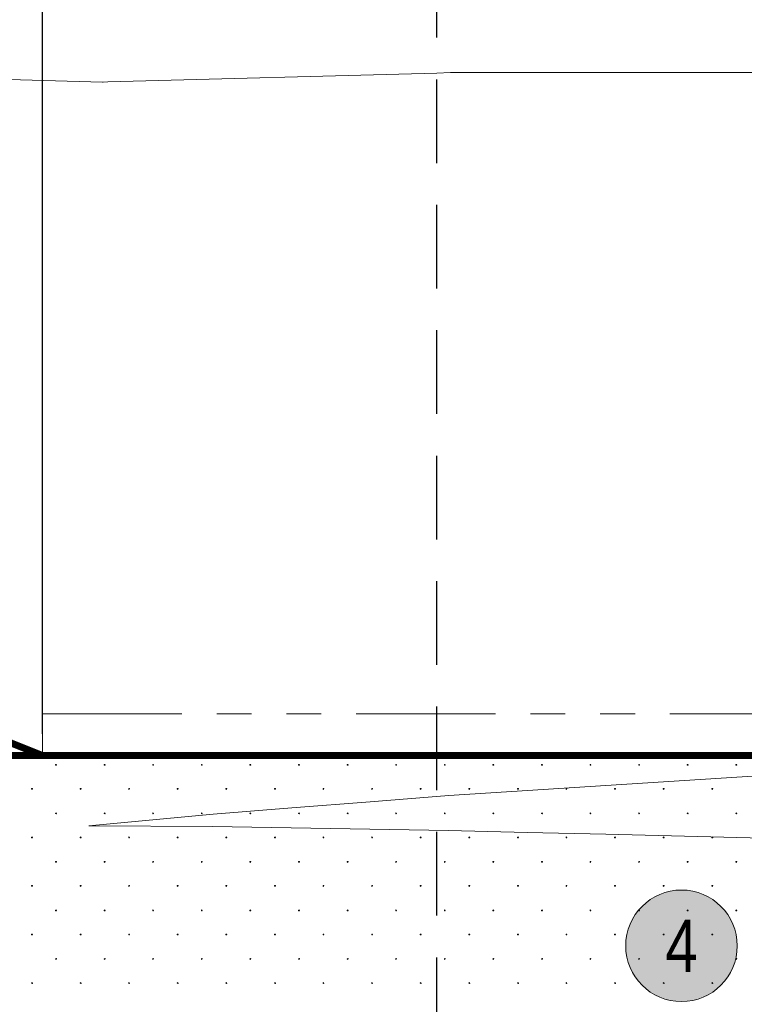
# Model space of a CAD drawing. Header units: millimetres. Extents: x 615418 to 955542, y 450519 to 646666.
# Tile 19 of 84: x 682554 to 692946, y 607485 to 621616. Entities that reach past the tile are written whole.
import ezdxf
from ezdxf.enums import TextEntityAlignment as Align

# ---------------------------------------------------------------- set-up
doc = ezdxf.new("R2010")
doc.units = ezdxf.units.MM
doc.linetypes.add('ACISOTGB', pattern=[9, 4, -1, 1, -1, 1, -1])
doc.linetypes.add('DASHED', pattern=[9, 6, -3])
for name, color, linetype in [('Bound', 7, 'Continuous'), ('C3D-Профиль', 7, 'Continuous'), ('Fill', 7, 'Continuous'), ('Бетон_условный', 7, 'Continuous')]:
    doc.layers.add(name, color=color, linetype=linetype)
doc.layers.add('ИИ_ОФОРМЛЕНИЕ_015', color=7, linetype='Continuous', lineweight=15)
doc.styles.get("Standard").update_dxf_attribs({"font": 'arial.ttf'})
doc.dimstyles.new('ISO-25', dxfattribs={"dimtxt": 2.5, "dimasz": 2.5, "dimexe": 1.25, "dimexo": 0.625, "dimtad": 1, "dimtxsty": 'Standard', "dimcen": 2.5, "dimadec": 0, "dimazin": 0, "dimtfac": 1, "dimtmove": 0, "dimatfit": 3, "dimfxl": 1, "dimarcsym": 0})

# ---------------------------------------------------------------- blocks, each defined once
blk = doc.blocks.new('_ArchTick')
at = {"color": 0, "linetype": 'ByBlock', "const_width": 0.15}
blk.add_lwpolyline([(-0.5, -0.5), (0.5, 0.5)], dxfattribs=at)
blk = doc.blocks.new('*D76')
at = {"color": 0, "lineweight": -2, "ltscale": 200, "transparency": 16777216}
for p, q in [((681279, 611368), (681279, 632948)), ((688535, 628556), (688535, 632948)), ((681279, 632323), (688535, 632323))]:
    blk.add_line(p, q, dxfattribs=at)
at = {"layer": 'Defpoints', "color": 0, "ltscale": 200, "transparency": 16777216}
for p in [(688535, 632323), (688535, 628243), (681279, 611056)]:
    blk.add_point(p, dxfattribs=at)
at = {"color": 0, "lineweight": -2, "ltscale": 200, "transparency": 16777216, "xscale": 1250, "yscale": 1250, "zscale": 1250, "rotation": 180}
blk.add_blockref('_ArchTick', (681279, 632323), dxfattribs=at)
at = {"color": 0, "lineweight": -2, "ltscale": 200, "transparency": 16777216, "xscale": 1250, "yscale": 1250, "zscale": 1250}
blk.add_blockref('_ArchTick', (688535, 632323), dxfattribs=at)
at = {"color": 0, "ltscale": 200, "transparency": 16777216, "insert": (684907, 633274), "char_height": 1250, "attachment_point": 5, "bg_fill": 3, "box_fill_scale": 1.1, "bg_fill_color": 256, "bg_fill_true_color": 13158600, "bg_fill_transparency": 0}
blk.add_mtext('726', dxfattribs=at)
blk = doc.blocks.new('*D64')
at = {"color": 0, "lineweight": -2, "ltscale": 200, "transparency": 16777216}
for p, q in [((674629, 614668), (674629, 632948)), ((682879, 611368), (682879, 632948)), ((674629, 632323), (682879, 632323))]:
    blk.add_line(p, q, dxfattribs=at)
at = {"layer": 'Defpoints', "color": 0, "ltscale": 200, "transparency": 16777216}
for p in [(682879, 632323), (674629, 614356), (682879, 611056)]:
    blk.add_point(p, dxfattribs=at)
at = {"color": 0, "lineweight": -2, "ltscale": 200, "transparency": 16777216, "xscale": 1250, "yscale": 1250, "zscale": 1250, "rotation": 180}
blk.add_blockref('_ArchTick', (674629, 632323), dxfattribs=at)
at = {"color": 0, "lineweight": -2, "ltscale": 200, "transparency": 16777216, "xscale": 1250, "yscale": 1250, "zscale": 1250}
blk.add_blockref('_ArchTick', (682879, 632323), dxfattribs=at)
at = {"color": 0, "ltscale": 200, "transparency": 16777216, "insert": (678754, 633274), "char_height": 1250, "attachment_point": 5, "bg_fill": 3, "box_fill_scale": 1.1, "bg_fill_color": 256, "bg_fill_true_color": 13158600, "bg_fill_transparency": 0}
blk.add_mtext('825', dxfattribs=at)
blk = doc.blocks.new('*D67')
at = {"color": 0, "lineweight": -2, "ltscale": 200, "transparency": 16777216}
for p, q in [((656629, 628999), (656629, 638653)), ((682879, 611368), (682879, 638653)), ((656629, 638028), (682879, 638028))]:
    blk.add_line(p, q, dxfattribs=at)
at = {"layer": 'Defpoints', "color": 0, "ltscale": 200, "transparency": 16777216}
for p in [(682879, 638028), (656629, 628687), (682879, 611056)]:
    blk.add_point(p, dxfattribs=at)
at = {"color": 0, "lineweight": -2, "ltscale": 200, "transparency": 16777216, "xscale": 1250, "yscale": 1250, "zscale": 1250, "rotation": 180}
blk.add_blockref('_ArchTick', (656629, 638028), dxfattribs=at)
at = {"color": 0, "lineweight": -2, "ltscale": 200, "transparency": 16777216, "xscale": 1250, "yscale": 1250, "zscale": 1250}
blk.add_blockref('_ArchTick', (682879, 638028), dxfattribs=at)
at = {"color": 0, "ltscale": 200, "transparency": 16777216, "insert": (669754, 638979), "char_height": 1250, "attachment_point": 5, "bg_fill": 3, "box_fill_scale": 1.1, "bg_fill_color": 256, "bg_fill_true_color": 13158600, "bg_fill_transparency": 0}
blk.add_mtext('2625', dxfattribs=at)
blk = doc.blocks.new('круг4')
at = {"true_color": 0xffffff}
h = blk.add_hatch(color=7, dxfattribs=at)
edge = h.paths.add_edge_path()
edge.add_arc((0, 0), 0.8, 0, 360)
at = {"color": 7, "lineweight": 0}
blk.add_circle((0, 0), 0.8, dxfattribs=at)
at = {"color": 7, "lineweight": 0, "width": 0.8}
blk.add_text('4', height=0.75, dxfattribs=at).set_placement((0, 0), align=Align.MIDDLE_CENTER)

msp = doc.modelspace()

# ---------------------------------------------------------------- linework, layer by layer
at = {"layer": 'Bound', "color": 7, "linetype": 'Continuous', "lineweight": 0, "flags": 128}
msp.add_lwpolyline([(693217, 609870.6), (692089, 609898.2), (690961, 609925.7), (689833, 609953.3), (688705, 609980.9), (687576.5, 609998.8), (686448, 610016.7), (685319.5, 610034.7), (683546.3, 610048.7), (685329.4, 610213.8), (686455.8, 610302.8), (687582.2, 610391.8), (688708.6, 610480.8), (689835.4, 610553.1), (690962.1, 610625.4), (692088.9, 610697.7), (693215.7, 610769.9)], dxfattribs=at)
at = {"layer": 'C3D-Профиль', "linetype": 'Continuous', "lineweight": 13, "flags": 128}
msp.add_lwpolyline([(671763.4, 620855.8), (674660.7, 620855.8), (674694, 620855.8), (676738.9, 620855.8), (676870.8, 620855.8), (676994.5, 620855.8), (677937.9, 620853.3), (678038.4, 620852.9), (678096.7, 620852.6), (678504, 620851.3), (678905, 620849.7), (679184.7, 620848.4), (679787.3, 620846), (681213, 620791.5), (683739.9, 620718.6), (683749.3, 620718.9), (683816.1, 620722), (688535.1, 620846.7), (688734.1, 620855.8), (693248.6, 620855.8)], dxfattribs=at)
at = {"layer": 'Fill', "linetype": 'Continuous', "lineweight": 13}
for p, q in [((683076.6, 610928.6), (683068.8, 610926.1)), ((683068.9, 610926.1), (683068.9, 610917.9)), ((683068.9, 610917.9), (683076.7, 610915.4)), ((683081.4, 610922), (683076.6, 610928.6)), ((683076.6, 610915.4), (683081.4, 610922)), ((683773.5, 610928.6), (683765.8, 610926.1)), ((683765.8, 610926.1), (683765.8, 610917.9)), ((683765.9, 610917.9), (683773.6, 610915.4)), ((683773.5, 610915.4), (683778.3, 610922)), ((683778.4, 610922), (683773.6, 610928.6)), ((684470.5, 610928.6), (684462.7, 610926.1)), ((684462.7, 610926.1), (684462.7, 610917.9)), ((684462.8, 610917.9), (684470.6, 610915.4)), ((684475.3, 610922), (684470.5, 610928.6)), ((684470.5, 610915.4), (684475.2, 610922)), ((685167.4, 610928.6), (685159.6, 610926.1)), ((685159.7, 610926.1), (685159.7, 610917.9)), ((685159.7, 610917.9), (685167.5, 610915.4)), ((685172.2, 610922), (685167.4, 610928.6)), ((685167.4, 610915.4), (685172.2, 610922)), ((685864.3, 610928.6), (685856.6, 610926.1)), ((685856.6, 610926.1), (685856.6, 610917.9)), ((685856.7, 610917.9), (685864.4, 610915.4)), ((685864.3, 610915.4), (685869.1, 610922)), ((685869.1, 610922), (685864.4, 610928.6)), ((686561.2, 610928.6), (686553.5, 610926.1)), ((686553.5, 610926.1), (686553.5, 610917.9)), ((686553.6, 610917.9), (686561.3, 610915.4)), ((686561.2, 610915.4), (686566, 610922)), ((686566.1, 610922), (686561.3, 610928.6)), ((687258.2, 610928.6), (687250.4, 610926.1)), ((687250.5, 610926.1), (687250.5, 610917.9)), ((687250.5, 610917.9), (687258.3, 610915.4)), ((687263, 610922), (687258.2, 610928.6)), ((687258.2, 610915.4), (687263, 610922)), ((687955.1, 610928.6), (687947.3, 610926.1)), ((687947.4, 610926.1), (687947.4, 610917.9)), ((687947.5, 610917.9), (687955.2, 610915.4)), ((687959.9, 610922), (687955.1, 610928.6)), ((687955.1, 610915.4), (687959.9, 610922)), ((688652, 610928.6), (688644.3, 610926.1)), ((688644.3, 610926.1), (688644.3, 610917.9)), ((688644.4, 610917.9), (688652.1, 610915.4)), ((688652, 610915.4), (688656.8, 610922)), ((688656.9, 610922), (688652.1, 610928.6)), ((689349, 610928.6), (689341.2, 610926.1)), ((689341.3, 610926.1), (689341.3, 610917.9)), ((689341.3, 610917.9), (689349.1, 610915.4)), ((689353.8, 610922), (689349, 610928.6)), ((689349, 610915.4), (689353.8, 610922)), ((690045.9, 610928.6), (690038.1, 610926.1)), ((690038.2, 610926.1), (690038.2, 610917.9)), ((690038.2, 610917.9), (690046, 610915.4)), ((690050.7, 610922), (690045.9, 610928.6)), ((690045.9, 610915.4), (690050.7, 610922)), ((690742.8, 610928.6), (690735.1, 610926.1)), ((690735.1, 610926.1), (690735.1, 610917.9)), ((690735.2, 610917.9), (690742.9, 610915.4)), ((690742.8, 610915.4), (690747.6, 610922)), ((690747.7, 610922), (690742.9, 610928.6)), ((691439.7, 610928.6), (691432, 610926.1)), ((691432, 610926.1), (691432, 610917.9)), ((691432.1, 610917.9), (691439.9, 610915.4)), ((691439.7, 610915.4), (691444.5, 610922)), ((691444.6, 610922), (691439.8, 610928.6)), ((692136.7, 610928.6), (692128.9, 610926.1)), ((692129, 610926.1), (692129, 610917.9)), ((692129, 610917.9), (692136.8, 610915.4)), ((692141.5, 610922), (692136.7, 610928.6)), ((692136.7, 610915.4), (692141.5, 610922)), ((692833.6, 610928.6), (692825.9, 610926.1)), ((692825.9, 610926.1), (692825.9, 610917.9)), ((692826, 610917.9), (692833.7, 610915.4)), ((692838.4, 610922), (692833.6, 610928.6)), ((692833.6, 610915.4), (692838.4, 610922)), ((682731.6, 610583.6), (682723.8, 610581.1)), ((682723.9, 610581.1), (682723.9, 610572.9)), ((682723.9, 610572.9), (682731.7, 610570.4)), ((682736.4, 610577), (682731.6, 610583.6)), ((682731.6, 610570.4), (682736.4, 610577)), ((683428.5, 610583.6), (683420.8, 610581.1)), ((683420.8, 610581.1), (683420.8, 610572.9)), ((683420.9, 610572.9), (683428.6, 610570.4)), ((683428.5, 610570.4), (683433.3, 610577)), ((683433.4, 610577), (683428.6, 610583.6)), ((684125.5, 610583.6), (684117.7, 610581.1)), ((684117.7, 610581.1), (684117.7, 610572.9)), ((684117.8, 610572.9), (684125.6, 610570.4)), ((684130.3, 610577), (684125.5, 610583.6)), ((684125.5, 610570.4), (684130.2, 610577)), ((684822.4, 610583.6), (684814.6, 610581.1)), ((684814.7, 610581.1), (684814.7, 610572.9)), ((684814.7, 610572.9), (684822.5, 610570.4)), ((684827.2, 610577), (684822.4, 610583.6)), ((684822.4, 610570.4), (684827.2, 610577)), ((685519.3, 610583.6), (685511.6, 610581.1)), ((685511.6, 610581.1), (685511.6, 610572.9)), ((685511.7, 610572.9), (685519.4, 610570.4)), ((685519.3, 610570.4), (685524.1, 610577)), ((685524.1, 610577), (685519.4, 610583.6)), ((686216.2, 610583.6), (686208.5, 610581.1)), ((686208.5, 610581.1), (686208.5, 610572.9)), ((686208.6, 610572.9), (686216.3, 610570.4)), ((686216.2, 610570.4), (686221, 610577)), ((686221.1, 610577), (686216.3, 610583.6)), ((686913.2, 610583.6), (686905.4, 610581.1)), ((686905.5, 610581.1), (686905.5, 610572.9)), ((686905.5, 610572.9), (686913.3, 610570.4)), ((686918, 610577), (686913.2, 610583.6)), ((686913.2, 610570.4), (686918, 610577)), ((687610.1, 610583.6), (687602.3, 610581.1)), ((687602.4, 610581.1), (687602.4, 610572.9)), ((687602.5, 610572.9), (687610.2, 610570.4)), ((687614.9, 610577), (687610.1, 610583.6)), ((687610.1, 610570.4), (687614.9, 610577)), ((688307, 610583.6), (688299.3, 610581.1)), ((688299.3, 610581.1), (688299.3, 610572.9)), ((688299.4, 610572.9), (688307.1, 610570.4)), ((688307, 610570.4), (688311.8, 610577)), ((688311.9, 610577), (688307.1, 610583.6)), ((689004, 610583.6), (688996.2, 610581.1)), ((688996.3, 610581.1), (688996.3, 610572.9)), ((688996.3, 610572.9), (689004.1, 610570.4)), ((689008.8, 610577), (689004, 610583.6)), ((689004, 610570.4), (689008.8, 610577)), ((689700.9, 610583.6), (689693.1, 610581.1)), ((689693.2, 610581.1), (689693.2, 610572.9)), ((689693.2, 610572.9), (689701, 610570.4)), ((689705.7, 610577), (689700.9, 610583.6)), ((689700.9, 610570.4), (689705.7, 610577)), ((690397.8, 610583.6), (690390.1, 610581.1)), ((690390.1, 610581.1), (690390.1, 610572.9)), ((690390.2, 610572.9), (690397.9, 610570.4)), ((690397.8, 610570.4), (690402.6, 610577)), ((690402.7, 610577), (690397.9, 610583.6)), ((691094.7, 610583.6), (691087, 610581.1)), ((691087, 610581.1), (691087, 610572.9)), ((691087.1, 610572.9), (691094.9, 610570.4)), ((691094.7, 610570.4), (691099.5, 610577)), ((691099.6, 610577), (691094.8, 610583.6)), ((691791.7, 610583.6), (691783.9, 610581.1)), ((691784, 610581.1), (691784, 610572.9)), ((691784, 610572.9), (691791.8, 610570.4)), ((691796.5, 610577), (691791.7, 610583.6)), ((691791.7, 610570.4), (691796.5, 610577)), ((692488.6, 610583.6), (692480.9, 610581.1)), ((692480.9, 610581.1), (692480.9, 610572.9)), ((692481, 610572.9), (692488.7, 610570.4)), ((692493.4, 610577), (692488.6, 610583.6)), ((692488.6, 610570.4), (692493.4, 610577)), ((683076.6, 610232), (683068.8, 610229.5)), ((683068.9, 610229.5), (683068.9, 610221.3)), ((683068.9, 610221.3), (683076.7, 610218.8)), ((683081.4, 610225.4), (683076.6, 610232)), ((683076.6, 610218.8), (683081.4, 610225.4)), ((683773.5, 610232), (683765.8, 610229.5)), ((683765.8, 610229.5), (683765.8, 610221.3)), ((683765.9, 610221.3), (683773.6, 610218.8)), ((683773.5, 610218.8), (683778.3, 610225.4)), ((683778.4, 610225.4), (683773.6, 610232)), ((684470.5, 610232), (684462.7, 610229.5)), ((684462.7, 610229.5), (684462.7, 610221.3)), ((684462.8, 610221.3), (684470.6, 610218.8)), ((684475.3, 610225.4), (684470.5, 610232)), ((684470.5, 610218.8), (684475.2, 610225.4)), ((685167.4, 610232), (685159.6, 610229.5)), ((685159.7, 610229.5), (685159.7, 610221.3)), ((685159.7, 610221.3), (685167.5, 610218.8)), ((685172.2, 610225.4), (685167.4, 610232)), ((685167.4, 610218.8), (685172.2, 610225.4)), ((685864.3, 610232), (685856.6, 610229.5)), ((685856.6, 610229.5), (685856.6, 610221.3)), ((685856.7, 610221.3), (685864.4, 610218.8)), ((685864.3, 610218.8), (685869.1, 610225.4)), ((685869.1, 610225.4), (685864.4, 610232)), ((686561.2, 610232), (686553.5, 610229.5)), ((686553.5, 610229.5), (686553.5, 610221.3)), ((686553.6, 610221.3), (686561.3, 610218.8)), ((686561.2, 610218.8), (686566, 610225.4)), ((686566.1, 610225.4), (686561.3, 610232)), ((687258.2, 610232), (687250.4, 610229.5)), ((687250.5, 610229.5), (687250.5, 610221.3)), ((687250.5, 610221.3), (687258.3, 610218.8)), ((687263, 610225.4), (687258.2, 610232)), ((687258.2, 610218.8), (687263, 610225.4)), ((687955.1, 610232), (687947.3, 610229.5)), ((687947.4, 610229.5), (687947.4, 610221.3)), ((687947.5, 610221.3), (687955.2, 610218.8)), ((687959.9, 610225.4), (687955.1, 610232)), ((687955.1, 610218.8), (687959.9, 610225.4)), ((688652, 610232), (688644.3, 610229.5)), ((688644.3, 610229.5), (688644.3, 610221.3)), ((688644.4, 610221.3), (688652.1, 610218.8)), ((688652, 610218.8), (688656.8, 610225.4)), ((688656.9, 610225.4), (688652.1, 610232)), ((689349, 610232), (689341.2, 610229.5)), ((689341.3, 610229.5), (689341.3, 610221.3)), ((689341.3, 610221.3), (689349.1, 610218.8)), ((689353.8, 610225.4), (689349, 610232)), ((689349, 610218.8), (689353.8, 610225.4)), ((690045.9, 610232), (690038.1, 610229.5)), ((690038.2, 610229.5), (690038.2, 610221.3)), ((690038.2, 610221.3), (690046, 610218.8)), ((690050.7, 610225.4), (690045.9, 610232)), ((690045.9, 610218.8), (690050.7, 610225.4)), ((690742.8, 610232), (690735.1, 610229.5)), ((690735.1, 610229.5), (690735.1, 610221.3)), ((690735.2, 610221.3), (690742.9, 610218.8)), ((690742.8, 610218.8), (690747.6, 610225.4)), ((690747.7, 610225.4), (690742.9, 610232)), ((691439.7, 610232), (691432, 610229.5)), ((691432, 610229.5), (691432, 610221.3)), ((691432.1, 610221.3), (691439.9, 610218.8)), ((691439.7, 610218.8), (691444.5, 610225.4)), ((691444.6, 610225.4), (691439.8, 610232)), ((692136.7, 610232), (692128.9, 610229.5)), ((692129, 610229.5), (692129, 610221.3)), ((692129, 610221.3), (692136.8, 610218.8)), ((692141.5, 610225.4), (692136.7, 610232)), ((692136.7, 610218.8), (692141.5, 610225.4)), ((692833.6, 610232), (692825.9, 610229.5)), ((692825.9, 610229.5), (692825.9, 610221.3)), ((692826, 610221.3), (692833.7, 610218.8)), ((692838.4, 610225.4), (692833.6, 610232)), ((692833.6, 610218.8), (692838.4, 610225.4)), ((682731.6, 609887), (682723.8, 609884.5)), ((682723.9, 609884.5), (682723.9, 609876.3)), ((682736.4, 609880.4), (682731.6, 609887)), ((682731.6, 609873.8), (682736.4, 609880.4)), ((683428.5, 609887), (683420.8, 609884.5)), ((683420.8, 609884.5), (683420.8, 609876.3)), ((683428.5, 609873.8), (683433.3, 609880.4)), ((683433.4, 609880.4), (683428.6, 609887)), ((684125.5, 609887), (684117.7, 609884.5)), ((684117.7, 609884.5), (684117.7, 609876.3)), ((684130.3, 609880.4), (684125.5, 609887)), ((684125.5, 609873.8), (684130.2, 609880.4)), ((684822.4, 609887), (684814.6, 609884.5)), ((684814.7, 609884.5), (684814.7, 609876.3)), ((684827.2, 609880.4), (684822.4, 609887)), ((684822.4, 609873.8), (684827.2, 609880.4)), ((685519.3, 609887), (685511.6, 609884.5)), ((685511.6, 609884.5), (685511.6, 609876.3)), ((685519.3, 609873.8), (685524.1, 609880.4)), ((685524.1, 609880.4), (685519.4, 609887)), ((686216.2, 609887), (686208.5, 609884.5)), ((686208.5, 609884.5), (686208.5, 609876.3)), ((686216.2, 609873.8), (686221, 609880.4)), ((686221.1, 609880.4), (686216.3, 609887)), ((686913.2, 609887), (686905.4, 609884.5)), ((686905.5, 609884.5), (686905.5, 609876.3)), ((686918, 609880.4), (686913.2, 609887)), ((686913.2, 609873.8), (686918, 609880.4)), ((687610.1, 609887), (687602.3, 609884.5)), ((687602.4, 609884.5), (687602.4, 609876.3)), ((687614.9, 609880.4), (687610.1, 609887)), ((687610.1, 609873.8), (687614.9, 609880.4)), ((688307, 609887), (688299.3, 609884.5)), ((688299.3, 609884.5), (688299.3, 609876.3)), ((688307, 609873.8), (688311.8, 609880.4)), ((688311.9, 609880.4), (688307.1, 609887)), ((689004, 609887), (688996.2, 609884.5)), ((688996.3, 609884.5), (688996.3, 609876.3)), ((689008.8, 609880.4), (689004, 609887)), ((689004, 609873.8), (689008.8, 609880.4)), ((689700.9, 609887), (689693.1, 609884.5)), ((689693.2, 609884.5), (689693.2, 609876.3)), ((689705.7, 609880.4), (689700.9, 609887)), ((689700.9, 609873.8), (689705.7, 609880.4)), ((690397.8, 609887), (690390.1, 609884.5)), ((690390.1, 609884.5), (690390.1, 609876.3)), ((690397.8, 609873.8), (690402.6, 609880.4)), ((690402.7, 609880.4), (690397.9, 609887)), ((691094.7, 609887), (691087, 609884.5)), ((691087, 609884.5), (691087, 609876.3)), ((691094.7, 609873.8), (691099.5, 609880.4)), ((691099.6, 609880.4), (691094.8, 609887)), ((691791.7, 609887), (691783.9, 609884.5)), ((691784, 609884.5), (691784, 609876.3)), ((691796.5, 609880.4), (691791.7, 609887)), ((691791.7, 609873.8), (691796.5, 609880.4)), ((692488.6, 609887), (692480.9, 609884.5)), ((692480.9, 609884.5), (692480.9, 609876.3)), ((692493.4, 609880.4), (692488.6, 609887)), ((692488.6, 609873.8), (692493.4, 609880.4)), ((682723.9, 609876.3), (682731.7, 609873.8)), ((683420.9, 609876.3), (683428.6, 609873.8)), ((684117.8, 609876.3), (684125.6, 609873.8)), ((684814.7, 609876.3), (684822.5, 609873.8)), ((685511.7, 609876.3), (685519.4, 609873.8)), ((686208.6, 609876.3), (686216.3, 609873.8)), ((686905.5, 609876.3), (686913.3, 609873.8)), ((687602.5, 609876.3), (687610.2, 609873.8)), ((688299.4, 609876.3), (688307.1, 609873.8)), ((688996.3, 609876.3), (689004.1, 609873.8)), ((689693.2, 609876.3), (689701, 609873.8)), ((690390.2, 609876.3), (690397.9, 609873.8)), ((691087.1, 609876.3), (691094.9, 609873.8)), ((691784, 609876.3), (691791.8, 609873.8)), ((692481, 609876.3), (692488.7, 609873.8)), ((683076.6, 609535.4), (683068.8, 609532.9)), ((683068.9, 609532.9), (683068.9, 609524.7)), ((683068.9, 609524.7), (683076.7, 609522.2)), ((683081.4, 609528.8), (683076.6, 609535.4)), ((683076.6, 609522.2), (683081.4, 609528.8)), ((683773.5, 609535.4), (683765.8, 609532.9)), ((683765.8, 609532.9), (683765.8, 609524.7)), ((683765.9, 609524.7), (683773.6, 609522.2)), ((683773.5, 609522.2), (683778.3, 609528.8)), ((683778.4, 609528.8), (683773.6, 609535.4)), ((684470.5, 609535.4), (684462.7, 609532.9)), ((684462.7, 609532.9), (684462.7, 609524.7)), ((684462.8, 609524.7), (684470.6, 609522.2)), ((684475.3, 609528.8), (684470.5, 609535.4)), ((684470.5, 609522.2), (684475.2, 609528.8)), ((685167.4, 609535.4), (685159.6, 609532.9)), ((685159.7, 609532.9), (685159.7, 609524.7)), ((685159.7, 609524.7), (685167.5, 609522.2)), ((685172.2, 609528.8), (685167.4, 609535.4)), ((685167.4, 609522.2), (685172.2, 609528.8)), ((685864.3, 609535.4), (685856.6, 609532.9)), ((685856.6, 609532.9), (685856.6, 609524.7)), ((685856.7, 609524.7), (685864.4, 609522.2)), ((685864.3, 609522.2), (685869.1, 609528.8)), ((685869.1, 609528.8), (685864.4, 609535.4)), ((686561.2, 609535.4), (686553.5, 609532.9)), ((686553.5, 609532.9), (686553.5, 609524.7)), ((686553.6, 609524.7), (686561.3, 609522.2)), ((686561.2, 609522.2), (686566, 609528.8)), ((686566.1, 609528.8), (686561.3, 609535.4)), ((687258.2, 609535.4), (687250.4, 609532.9)), ((687250.5, 609532.9), (687250.5, 609524.7)), ((687250.5, 609524.7), (687258.3, 609522.2)), ((687263, 609528.8), (687258.2, 609535.4)), ((687258.2, 609522.2), (687263, 609528.8)), ((687955.1, 609535.4), (687947.3, 609532.9)), ((687947.4, 609532.9), (687947.4, 609524.7)), ((687947.5, 609524.7), (687955.2, 609522.2)), ((687959.9, 609528.8), (687955.1, 609535.4)), ((687955.1, 609522.2), (687959.9, 609528.8)), ((688652, 609535.4), (688644.3, 609532.9)), ((688644.3, 609532.9), (688644.3, 609524.7)), ((688644.4, 609524.7), (688652.1, 609522.2)), ((688652, 609522.2), (688656.8, 609528.8)), ((688656.9, 609528.8), (688652.1, 609535.4)), ((689349, 609535.4), (689341.2, 609532.9)), ((689341.3, 609532.9), (689341.3, 609524.7)), ((689341.3, 609524.7), (689349.1, 609522.2)), ((689353.8, 609528.8), (689349, 609535.4)), ((689349, 609522.2), (689353.8, 609528.8)), ((690045.9, 609535.4), (690038.1, 609532.9)), ((690038.2, 609532.9), (690038.2, 609524.7)), ((690038.2, 609524.7), (690046, 609522.2)), ((690050.7, 609528.8), (690045.9, 609535.4)), ((690045.9, 609522.2), (690050.7, 609528.8)), ((690742.8, 609535.4), (690735.1, 609532.9)), ((690735.1, 609532.9), (690735.1, 609524.7)), ((690735.2, 609524.7), (690742.9, 609522.2)), ((690742.8, 609522.2), (690747.6, 609528.8)), ((690747.7, 609528.8), (690742.9, 609535.4)), ((691439.7, 609535.4), (691432, 609532.9)), ((691432, 609532.9), (691432, 609524.7)), ((691432.1, 609524.7), (691439.9, 609522.2)), ((691439.7, 609522.2), (691444.5, 609528.8)), ((691444.6, 609528.8), (691439.8, 609535.4)), ((692136.7, 609535.4), (692128.9, 609532.9)), ((692129, 609532.9), (692129, 609524.7)), ((692129, 609524.7), (692136.8, 609522.2)), ((692141.5, 609528.8), (692136.7, 609535.4)), ((692136.7, 609522.2), (692141.5, 609528.8)), ((692833.6, 609535.4), (692825.9, 609532.9)), ((692825.9, 609532.9), (692825.9, 609524.7)), ((692826, 609524.7), (692833.7, 609522.2)), ((692838.4, 609528.8), (692833.6, 609535.4)), ((692833.6, 609522.2), (692838.4, 609528.8)), ((682731.6, 609190.4), (682723.8, 609187.9)), ((682723.9, 609187.9), (682723.9, 609179.7)), ((682723.9, 609179.7), (682731.7, 609177.2)), ((682736.4, 609183.8), (682731.6, 609190.4)), ((682731.6, 609177.2), (682736.4, 609183.8)), ((683428.5, 609190.4), (683420.8, 609187.9)), ((683420.8, 609187.9), (683420.8, 609179.7)), ((683420.9, 609179.7), (683428.6, 609177.2)), ((683428.5, 609177.2), (683433.3, 609183.8)), ((683433.4, 609183.8), (683428.6, 609190.4)), ((684125.5, 609190.4), (684117.7, 609187.9)), ((684117.7, 609187.9), (684117.7, 609179.7)), ((684117.8, 609179.7), (684125.6, 609177.2)), ((684130.3, 609183.8), (684125.5, 609190.4)), ((684125.5, 609177.2), (684130.2, 609183.8)), ((684822.4, 609190.4), (684814.6, 609187.9)), ((684814.7, 609187.9), (684814.7, 609179.7)), ((684814.7, 609179.7), (684822.5, 609177.2)), ((684827.2, 609183.8), (684822.4, 609190.4)), ((684822.4, 609177.2), (684827.2, 609183.8)), ((685519.3, 609190.4), (685511.6, 609187.9)), ((685511.6, 609187.9), (685511.6, 609179.7)), ((685511.7, 609179.7), (685519.4, 609177.2)), ((685519.3, 609177.2), (685524.1, 609183.8)), ((685524.1, 609183.8), (685519.4, 609190.4)), ((686216.2, 609190.4), (686208.5, 609187.9)), ((686208.5, 609187.9), (686208.5, 609179.7)), ((686208.6, 609179.7), (686216.3, 609177.2)), ((686216.2, 609177.2), (686221, 609183.8)), ((686221.1, 609183.8), (686216.3, 609190.4)), ((686913.2, 609190.4), (686905.4, 609187.9)), ((686905.5, 609187.9), (686905.5, 609179.7)), ((686905.5, 609179.7), (686913.3, 609177.2)), ((686918, 609183.8), (686913.2, 609190.4)), ((686913.2, 609177.2), (686918, 609183.8)), ((687610.1, 609190.4), (687602.3, 609187.9)), ((687602.4, 609187.9), (687602.4, 609179.7)), ((687602.5, 609179.7), (687610.2, 609177.2)), ((687614.9, 609183.8), (687610.1, 609190.4)), ((687610.1, 609177.2), (687614.9, 609183.8)), ((688307, 609190.4), (688299.3, 609187.9)), ((688299.3, 609187.9), (688299.3, 609179.7)), ((688299.4, 609179.7), (688307.1, 609177.2)), ((688307, 609177.2), (688311.8, 609183.8)), ((688311.9, 609183.8), (688307.1, 609190.4)), ((689004, 609190.4), (688996.2, 609187.9)), ((688996.3, 609187.9), (688996.3, 609179.7)), ((688996.3, 609179.7), (689004.1, 609177.2)), ((689008.8, 609183.8), (689004, 609190.4)), ((689004, 609177.2), (689008.8, 609183.8)), ((689700.9, 609190.4), (689693.1, 609187.9)), ((689693.2, 609187.9), (689693.2, 609179.7)), ((689693.2, 609179.7), (689701, 609177.2)), ((689705.7, 609183.8), (689700.9, 609190.4)), ((689700.9, 609177.2), (689705.7, 609183.8)), ((690397.8, 609190.4), (690390.1, 609187.9)), ((690390.1, 609187.9), (690390.1, 609179.7)), ((690390.2, 609179.7), (690397.9, 609177.2)), ((690397.8, 609177.2), (690402.6, 609183.8)), ((690402.7, 609183.8), (690397.9, 609190.4)), ((691094.7, 609190.4), (691087, 609187.9)), ((691087, 609187.9), (691087, 609179.7)), ((691087.1, 609179.7), (691094.9, 609177.2)), ((691094.7, 609177.2), (691099.5, 609183.8)), ((691099.6, 609183.8), (691094.8, 609190.4)), ((691791.7, 609190.4), (691783.9, 609187.9)), ((691784, 609187.9), (691784, 609179.7)), ((691784, 609179.7), (691791.8, 609177.2)), ((691796.5, 609183.8), (691791.7, 609190.4)), ((691791.7, 609177.2), (691796.5, 609183.8)), ((692488.6, 609190.4), (692480.9, 609187.9)), ((692480.9, 609187.9), (692480.9, 609179.7)), ((692481, 609179.7), (692488.7, 609177.2)), ((692493.4, 609183.8), (692488.6, 609190.4)), ((692488.6, 609177.2), (692493.4, 609183.8)), ((683076.6, 608838.8), (683068.8, 608836.3)), ((683068.9, 608836.3), (683068.9, 608828.1)), ((683068.9, 608828.2), (683076.7, 608825.7)), ((683081.4, 608832.2), (683076.6, 608838.8)), ((683076.6, 608825.6), (683081.4, 608832.2)), ((683773.5, 608838.8), (683765.8, 608836.3)), ((683765.8, 608836.3), (683765.8, 608828.1)), ((683765.9, 608828.2), (683773.6, 608825.7)), ((683773.5, 608825.6), (683778.3, 608832.2)), ((683778.4, 608832.2), (683773.6, 608838.8)), ((684470.5, 608838.8), (684462.7, 608836.3)), ((684462.7, 608836.3), (684462.7, 608828.1)), ((684462.8, 608828.2), (684470.6, 608825.7)), ((684475.3, 608832.2), (684470.5, 608838.8)), ((684470.5, 608825.6), (684475.2, 608832.2)), ((685167.4, 608838.8), (685159.6, 608836.3)), ((685159.7, 608836.3), (685159.7, 608828.1)), ((685159.7, 608828.2), (685167.5, 608825.7)), ((685172.2, 608832.2), (685167.4, 608838.8)), ((685167.4, 608825.6), (685172.2, 608832.2)), ((685864.3, 608838.8), (685856.6, 608836.3)), ((685856.6, 608836.3), (685856.6, 608828.1)), ((685856.7, 608828.2), (685864.4, 608825.7)), ((685864.3, 608825.6), (685869.1, 608832.2)), ((685869.1, 608832.2), (685864.4, 608838.8)), ((686561.2, 608838.8), (686553.5, 608836.3)), ((686553.5, 608836.3), (686553.5, 608828.1)), ((686553.6, 608828.2), (686561.3, 608825.7)), ((686561.2, 608825.6), (686566, 608832.2)), ((686566.1, 608832.2), (686561.3, 608838.8)), ((687258.2, 608838.8), (687250.4, 608836.3)), ((687250.5, 608836.3), (687250.5, 608828.1)), ((687250.5, 608828.2), (687258.3, 608825.7)), ((687263, 608832.2), (687258.2, 608838.8)), ((687258.2, 608825.6), (687263, 608832.2)), ((687955.1, 608838.8), (687947.3, 608836.3)), ((687947.4, 608836.3), (687947.4, 608828.1)), ((687947.5, 608828.2), (687955.2, 608825.7)), ((687959.9, 608832.2), (687955.1, 608838.8)), ((687955.1, 608825.6), (687959.9, 608832.2)), ((688652, 608838.8), (688644.3, 608836.3)), ((688644.3, 608836.3), (688644.3, 608828.1)), ((688644.4, 608828.2), (688652.1, 608825.7)), ((688652, 608825.6), (688656.8, 608832.2)), ((688656.9, 608832.2), (688652.1, 608838.8)), ((689349, 608838.8), (689341.2, 608836.3)), ((689341.3, 608836.3), (689341.3, 608828.1)), ((689341.3, 608828.2), (689349.1, 608825.7)), ((689353.8, 608832.2), (689349, 608838.8)), ((689349, 608825.6), (689353.8, 608832.2)), ((690045.9, 608838.8), (690038.1, 608836.3)), ((690038.2, 608836.3), (690038.2, 608828.1)), ((690038.2, 608828.2), (690046, 608825.7)), ((690050.7, 608832.2), (690045.9, 608838.8)), ((690045.9, 608825.6), (690050.7, 608832.2)), ((690742.8, 608838.8), (690735.1, 608836.3)), ((690735.1, 608836.3), (690735.1, 608828.1)), ((690735.2, 608828.2), (690742.9, 608825.7)), ((690742.8, 608825.6), (690747.6, 608832.2)), ((690747.7, 608832.2), (690742.9, 608838.8)), ((691439.7, 608838.8), (691432, 608836.3)), ((691432, 608836.3), (691432, 608828.1)), ((691432.1, 608828.2), (691439.9, 608825.7)), ((691439.7, 608825.6), (691444.5, 608832.2)), ((691444.6, 608832.2), (691439.8, 608838.8)), ((692136.7, 608838.8), (692128.9, 608836.3)), ((692129, 608836.3), (692129, 608828.1)), ((692129, 608828.2), (692136.8, 608825.7)), ((692141.5, 608832.2), (692136.7, 608838.8)), ((692136.7, 608825.6), (692141.5, 608832.2)), ((692833.6, 608838.8), (692825.9, 608836.3)), ((692825.9, 608836.3), (692825.9, 608828.1)), ((692826, 608828.2), (692833.7, 608825.7)), ((692838.4, 608832.2), (692833.6, 608838.8)), ((692833.6, 608825.6), (692838.4, 608832.2)), ((682731.6, 608493.8), (682723.8, 608491.3)), ((682723.9, 608491.3), (682723.9, 608483.1)), ((682723.9, 608483.2), (682731.7, 608480.7)), ((682736.4, 608487.2), (682731.6, 608493.8)), ((682731.6, 608480.6), (682736.4, 608487.2)), ((683428.5, 608493.8), (683420.8, 608491.3)), ((683420.8, 608491.3), (683420.8, 608483.1)), ((683420.9, 608483.2), (683428.6, 608480.7)), ((683428.5, 608480.6), (683433.3, 608487.2)), ((683433.4, 608487.2), (683428.6, 608493.8)), ((684125.5, 608493.8), (684117.7, 608491.3)), ((684117.7, 608491.3), (684117.7, 608483.1)), ((684117.8, 608483.2), (684125.6, 608480.7)), ((684130.3, 608487.2), (684125.5, 608493.8)), ((684125.5, 608480.6), (684130.2, 608487.2)), ((684822.4, 608493.8), (684814.6, 608491.3)), ((684814.7, 608491.3), (684814.7, 608483.1)), ((684814.7, 608483.2), (684822.5, 608480.7)), ((684827.2, 608487.2), (684822.4, 608493.8)), ((684822.4, 608480.6), (684827.2, 608487.2)), ((685519.3, 608493.8), (685511.6, 608491.3)), ((685511.6, 608491.3), (685511.6, 608483.1)), ((685511.7, 608483.2), (685519.4, 608480.7)), ((685519.3, 608480.6), (685524.1, 608487.2)), ((685524.1, 608487.2), (685519.4, 608493.8)), ((686216.2, 608493.8), (686208.5, 608491.3)), ((686208.5, 608491.3), (686208.5, 608483.1)), ((686208.6, 608483.2), (686216.3, 608480.7)), ((686216.2, 608480.6), (686221, 608487.2)), ((686221.1, 608487.2), (686216.3, 608493.8)), ((686913.2, 608493.8), (686905.4, 608491.3)), ((686905.5, 608491.3), (686905.5, 608483.1)), ((686905.5, 608483.2), (686913.3, 608480.7)), ((686918, 608487.2), (686913.2, 608493.8)), ((686913.2, 608480.6), (686918, 608487.2)), ((687610.1, 608493.8), (687602.3, 608491.3)), ((687602.4, 608491.3), (687602.4, 608483.1)), ((687602.5, 608483.2), (687610.2, 608480.7)), ((687614.9, 608487.2), (687610.1, 608493.8)), ((687610.1, 608480.6), (687614.9, 608487.2)), ((688307, 608493.8), (688299.3, 608491.3)), ((688299.3, 608491.3), (688299.3, 608483.1)), ((688299.4, 608483.2), (688307.1, 608480.7)), ((688307, 608480.6), (688311.8, 608487.2)), ((688311.9, 608487.2), (688307.1, 608493.8)), ((689004, 608493.8), (688996.2, 608491.3)), ((688996.3, 608491.3), (688996.3, 608483.1)), ((688996.3, 608483.2), (689004.1, 608480.7)), ((689008.8, 608487.2), (689004, 608493.8)), ((689004, 608480.6), (689008.8, 608487.2)), ((689700.9, 608493.8), (689693.1, 608491.3)), ((689693.2, 608491.3), (689693.2, 608483.1)), ((689693.2, 608483.2), (689701, 608480.7)), ((689705.7, 608487.2), (689700.9, 608493.8)), ((689700.9, 608480.6), (689705.7, 608487.2)), ((690397.8, 608493.8), (690390.1, 608491.3)), ((690390.1, 608491.3), (690390.1, 608483.1)), ((690390.2, 608483.2), (690397.9, 608480.7)), ((690397.8, 608480.6), (690402.6, 608487.2)), ((690402.7, 608487.2), (690397.9, 608493.8)), ((691094.7, 608493.8), (691087, 608491.3)), ((691087, 608491.3), (691087, 608483.1)), ((691087.1, 608483.2), (691094.9, 608480.7)), ((691094.7, 608480.6), (691099.5, 608487.2)), ((691099.6, 608487.2), (691094.8, 608493.8)), ((691791.7, 608493.8), (691783.9, 608491.3)), ((691784, 608491.3), (691784, 608483.1)), ((691784, 608483.2), (691791.8, 608480.7)), ((691796.5, 608487.2), (691791.7, 608493.8)), ((691791.7, 608480.6), (691796.5, 608487.2)), ((692488.6, 608493.8), (692480.9, 608491.3)), ((692480.9, 608491.3), (692480.9, 608483.1)), ((692481, 608483.2), (692488.7, 608480.7)), ((692493.4, 608487.2), (692488.6, 608493.8)), ((692488.6, 608480.6), (692493.4, 608487.2)), ((683076.6, 608142.2), (683068.8, 608139.7)), ((683068.9, 608139.7), (683068.9, 608131.5)), ((683068.9, 608131.6), (683076.7, 608129.1)), ((683081.4, 608135.6), (683076.6, 608142.2)), ((683076.6, 608129), (683081.4, 608135.6)), ((683773.5, 608142.2), (683765.8, 608139.7)), ((683765.8, 608139.7), (683765.8, 608131.5)), ((683765.9, 608131.6), (683773.6, 608129.1)), ((683773.5, 608129), (683778.3, 608135.6)), ((683778.4, 608135.6), (683773.6, 608142.2)), ((684470.5, 608142.2), (684462.7, 608139.7)), ((684462.7, 608139.7), (684462.7, 608131.5)), ((684462.8, 608131.6), (684470.6, 608129.1)), ((684475.3, 608135.6), (684470.5, 608142.2)), ((684470.5, 608129), (684475.2, 608135.6)), ((685167.4, 608142.2), (685159.6, 608139.7)), ((685159.7, 608139.7), (685159.7, 608131.5)), ((685159.7, 608131.6), (685167.5, 608129.1)), ((685172.2, 608135.6), (685167.4, 608142.2)), ((685167.4, 608129), (685172.2, 608135.6)), ((685864.3, 608142.2), (685856.6, 608139.7)), ((685856.6, 608139.7), (685856.6, 608131.5)), ((685856.7, 608131.6), (685864.4, 608129.1)), ((685864.3, 608129), (685869.1, 608135.6)), ((685869.1, 608135.6), (685864.4, 608142.2)), ((686561.2, 608142.2), (686553.5, 608139.7)), ((686553.5, 608139.7), (686553.5, 608131.5)), ((686553.6, 608131.6), (686561.3, 608129.1)), ((686561.2, 608129), (686566, 608135.6)), ((686566.1, 608135.6), (686561.3, 608142.2)), ((687258.2, 608142.2), (687250.4, 608139.7)), ((687250.5, 608139.7), (687250.5, 608131.5)), ((687250.5, 608131.6), (687258.3, 608129.1)), ((687263, 608135.6), (687258.2, 608142.2)), ((687258.2, 608129), (687263, 608135.6)), ((687955.1, 608142.2), (687947.3, 608139.7)), ((687947.4, 608139.7), (687947.4, 608131.5)), ((687947.5, 608131.6), (687955.2, 608129.1)), ((687959.9, 608135.6), (687955.1, 608142.2)), ((687955.1, 608129), (687959.9, 608135.6)), ((688652, 608142.2), (688644.3, 608139.7)), ((688644.3, 608139.7), (688644.3, 608131.5)), ((688644.4, 608131.6), (688652.1, 608129.1)), ((688652, 608129), (688656.8, 608135.6)), ((688656.9, 608135.6), (688652.1, 608142.2)), ((689349, 608142.2), (689341.2, 608139.7)), ((689341.3, 608139.7), (689341.3, 608131.5)), ((689341.3, 608131.6), (689349.1, 608129.1)), ((689353.8, 608135.6), (689349, 608142.2)), ((689349, 608129), (689353.8, 608135.6)), ((690045.9, 608142.2), (690038.1, 608139.7)), ((690038.2, 608139.7), (690038.2, 608131.5)), ((690038.2, 608131.6), (690046, 608129.1)), ((690050.7, 608135.6), (690045.9, 608142.2)), ((690045.9, 608129), (690050.7, 608135.6)), ((690742.8, 608142.2), (690735.1, 608139.7)), ((690735.1, 608139.7), (690735.1, 608131.5)), ((690735.2, 608131.6), (690742.9, 608129.1)), ((690742.8, 608129), (690747.6, 608135.6)), ((690747.7, 608135.6), (690742.9, 608142.2)), ((691439.7, 608142.2), (691432, 608139.7)), ((691432, 608139.7), (691432, 608131.5)), ((691432.1, 608131.6), (691439.9, 608129.1)), ((691439.7, 608129), (691444.5, 608135.6)), ((691444.6, 608135.6), (691439.8, 608142.2)), ((692136.7, 608142.2), (692128.9, 608139.7)), ((692129, 608139.7), (692129, 608131.5)), ((692129, 608131.6), (692136.8, 608129.1)), ((692141.5, 608135.6), (692136.7, 608142.2)), ((692136.7, 608129), (692141.5, 608135.6)), ((692833.6, 608142.2), (692825.9, 608139.7)), ((692825.9, 608139.7), (692825.9, 608131.5)), ((692826, 608131.6), (692833.7, 608129.1)), ((692838.4, 608135.6), (692833.6, 608142.2)), ((692833.6, 608129), (692838.4, 608135.6)), ((682731.6, 607797.2), (682723.8, 607794.7)), ((682723.9, 607794.7), (682723.9, 607786.5)), ((682723.9, 607786.6), (682731.7, 607784.1)), ((682736.4, 607790.6), (682731.6, 607797.2)), ((682731.6, 607784), (682736.4, 607790.6)), ((683428.5, 607797.2), (683420.8, 607794.7)), ((683420.8, 607794.7), (683420.8, 607786.5)), ((683420.9, 607786.6), (683428.6, 607784.1)), ((683428.5, 607784), (683433.3, 607790.6)), ((683433.4, 607790.6), (683428.6, 607797.2)), ((684125.5, 607797.2), (684117.7, 607794.7)), ((684117.7, 607794.7), (684117.7, 607786.5)), ((684117.8, 607786.6), (684125.6, 607784.1)), ((684130.3, 607790.6), (684125.5, 607797.2)), ((684125.5, 607784), (684130.2, 607790.6)), ((684822.4, 607797.2), (684814.6, 607794.7)), ((684814.7, 607794.7), (684814.7, 607786.5)), ((684814.7, 607786.6), (684822.5, 607784.1)), ((684827.2, 607790.6), (684822.4, 607797.2)), ((684822.4, 607784), (684827.2, 607790.6)), ((685519.3, 607797.2), (685511.6, 607794.7)), ((685511.6, 607794.7), (685511.6, 607786.5)), ((685511.7, 607786.6), (685519.4, 607784.1)), ((685519.3, 607784), (685524.1, 607790.6)), ((685524.1, 607790.6), (685519.4, 607797.2)), ((686216.2, 607797.2), (686208.5, 607794.7)), ((686208.5, 607794.7), (686208.5, 607786.5)), ((686208.6, 607786.6), (686216.3, 607784.1)), ((686216.2, 607784), (686221, 607790.6)), ((686221.1, 607790.6), (686216.3, 607797.2)), ((686913.2, 607797.2), (686905.4, 607794.7)), ((686905.5, 607794.7), (686905.5, 607786.5)), ((686905.5, 607786.6), (686913.3, 607784.1)), ((686918, 607790.6), (686913.2, 607797.2)), ((686913.2, 607784), (686918, 607790.6)), ((687610.1, 607797.2), (687602.3, 607794.7)), ((687602.4, 607794.7), (687602.4, 607786.5)), ((687602.5, 607786.6), (687610.2, 607784.1)), ((687614.9, 607790.6), (687610.1, 607797.2)), ((687610.1, 607784), (687614.9, 607790.6)), ((688307, 607797.2), (688299.3, 607794.7)), ((688299.3, 607794.7), (688299.3, 607786.5)), ((688299.4, 607786.6), (688307.1, 607784.1)), ((688307, 607784), (688311.8, 607790.6)), ((688311.9, 607790.6), (688307.1, 607797.2)), ((689004, 607797.2), (688996.2, 607794.7)), ((688996.3, 607794.7), (688996.3, 607786.5)), ((688996.3, 607786.6), (689004.1, 607784.1)), ((689008.8, 607790.6), (689004, 607797.2)), ((689004, 607784), (689008.8, 607790.6)), ((689700.9, 607797.2), (689693.1, 607794.7)), ((689693.2, 607794.7), (689693.2, 607786.5)), ((689693.2, 607786.6), (689701, 607784.1)), ((689705.7, 607790.6), (689700.9, 607797.2)), ((689700.9, 607784), (689705.7, 607790.6)), ((690397.8, 607797.2), (690390.1, 607794.7)), ((690390.1, 607794.7), (690390.1, 607786.5)), ((690390.2, 607786.6), (690397.9, 607784.1)), ((690397.8, 607784), (690402.6, 607790.6)), ((690402.7, 607790.6), (690397.9, 607797.2)), ((691094.7, 607797.2), (691087, 607794.7)), ((691087, 607794.7), (691087, 607786.5)), ((691087.1, 607786.6), (691094.9, 607784.1)), ((691094.7, 607784), (691099.5, 607790.6)), ((691099.6, 607790.6), (691094.8, 607797.2)), ((691791.7, 607797.2), (691783.9, 607794.7)), ((691784, 607794.7), (691784, 607786.5)), ((691784, 607786.6), (691791.8, 607784.1)), ((691796.5, 607790.6), (691791.7, 607797.2)), ((691791.7, 607784), (691796.5, 607790.6)), ((692488.6, 607797.2), (692480.9, 607794.7)), ((692480.9, 607794.7), (692480.9, 607786.5)), ((692481, 607786.6), (692488.7, 607784.1)), ((692493.4, 607790.6), (692488.6, 607797.2)), ((692488.6, 607784), (692493.4, 607790.6))]:
    msp.add_line(p, q, dxfattribs=at)
at = {"layer": 'ИИ_ОФОРМЛЕНИЕ_015', "color": 42, "lineweight": 25, "const_width": 100}
msp.add_lwpolyline([(647185, 621325.9), (648629.1, 620355.8), (656629.1, 620355.8), (671629.1, 614355.8), (674629.1, 614355.8), (682879.1, 611055.8), (725177, 611055.8), (726877, 610205.8), (728947, 610205.8), (730147, 610805.8), (738467, 610805.8), (748367, 605855.8), (754973.8, 605864.8)], dxfattribs=at)

# ---------------------------------------------------------------- block references
at = {"layer": 'Fill', "xscale": 1000, "yscale": 1000, "zscale": 1000}
msp.add_blockref('круг4', (692045.6, 608325.1), dxfattribs=at)

# ---------------------------------------------------------------- next in the draw order: dimensions: what is measured, and where the dimension line sits
at = {"ltscale": 200}
dim = msp.add_linear_dim(base=(688535.1, 632322.9), p1=(681279.1, 611055.8), p2=(688535.1, 628243.3), dimstyle='ISO-25', override={"dimscale": 500, "dimdec": 0, "dimlfac": 0.1, "dimzin": 0, "dimblk1": 'ArchTick', "dimblk2": 'ArchTick', "dimsah": 1, "dimtmove": 1, "dimtfill": 1}, dxfattribs=at)
dim.commit()
dim.dimension.update_dxf_attribs({"geometry": '*D76', "text_midpoint": (684907.1, 633273.6)})

# ---------------------------------------------------------------- next in the draw order: linework, layer by layer
at = {"linetype": 'DASHED', "ltscale": 200}
msp.add_lwpolyline([(688535.1, 579958.2), (688535.1, 640475.4)], dxfattribs=at)

# ---------------------------------------------------------------- next in the draw order: dimensions: what is measured, and where the dimension line sits
at = {"ltscale": 200}
dim = msp.add_linear_dim(base=(682879.1, 632322.9), p1=(674629.1, 614355.8), p2=(682879.1, 611055.8), dimstyle='ISO-25', override={"dimscale": 500, "dimdec": 0, "dimlfac": 0.1, "dimzin": 0, "dimblk1": 'ArchTick', "dimblk2": 'ArchTick', "dimsah": 1, "dimtmove": 1, "dimtfill": 1}, dxfattribs=at)
dim.commit()
dim.dimension.update_dxf_attribs({"geometry": '*D64', "text_midpoint": (678754.1, 632322.9), "dimtype": 160})

# ---------------------------------------------------------------- next in the draw order: linework, layer by layer
at = {"layer": 'Бетон_условный', "color": 0, "linetype": 'ACISOTGB', "lineweight": 20, "ltscale": 500}
msp.add_lwpolyline([(682879.1, 611055.8), (682879.1, 611655.8), (750686.2, 611655.8), (750686.2, 622305.8), (765897, 622305.8), (765897, 631105.8), (769597, 631105.8), (769597, 621305.8), (779417, 621305.8), (779417, 609755.8), (804417, 609755.8), (804417, 612255.8), (805167, 612255.8), (810667, 609755.8), (883917, 609755.8), (889167, 611855.8), (889667, 611855.8)], dxfattribs=at)

# ---------------------------------------------------------------- next in the draw order: dimensions: what is measured, and where the dimension line sits
at = {"ltscale": 200}
dim = msp.add_linear_dim(base=(682879.1, 638028.4), p1=(656629.1, 628686.7), p2=(682879.1, 611055.8), dimstyle='ISO-25', override={"dimscale": 500, "dimdec": 0, "dimlfac": 0.1, "dimzin": 0, "dimblk1": 'ArchTick', "dimblk2": 'ArchTick', "dimsah": 1, "dimtmove": 1, "dimtfill": 1}, dxfattribs=at)
dim.commit()
dim.dimension.update_dxf_attribs({"geometry": '*D67', "text_midpoint": (669754.1, 638979.1)})

# ---------------------------------------------------------------- next in the draw order: linework, layer by layer
at = {"layer": 'ИИ_ОФОРМЛЕНИЕ_015', "color": 42, "lineweight": 25, "const_width": 100}
msp.add_lwpolyline([(645585, 621325.9), (647029.1, 620355.8), (655029.1, 620355.8), (670029.1, 614355.8), (673029.1, 614355.8), (681279.1, 611055.8), (723577, 611055.8), (725277, 610205.8), (727347, 610205.8), (728547, 610805.8), (738467, 610805.8), (748367, 605855.8), (754973.8, 605855.8)], dxfattribs=at)

doc.saveas('drawing.dxf')
